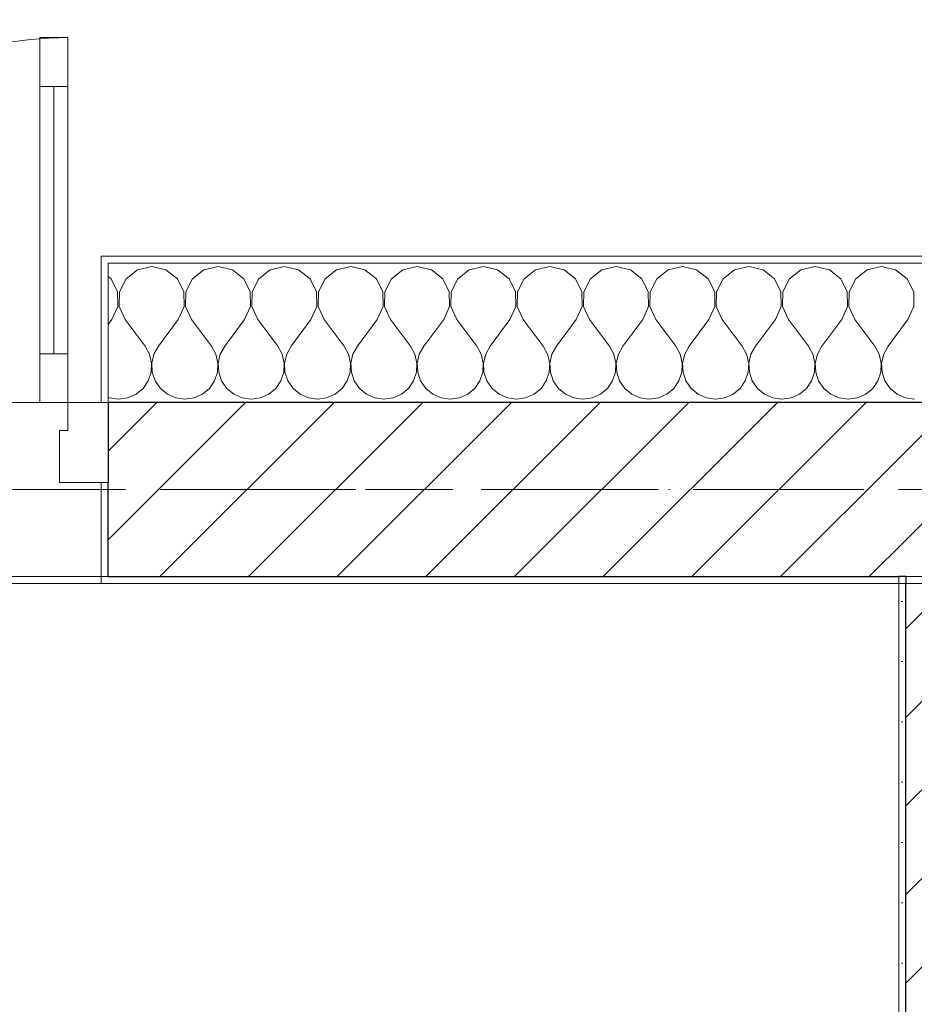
# Model space of a CAD drawing. Header units: millimetres. Extents: x -52968 to 399385, y -141133 to 110561.
# Tile 90 of 146: x 73858 to 75142, y -99782 to -98368. Entities that reach past the tile are written whole.
import ezdxf

# ---------------------------------------------------------------- set-up
doc = ezdxf.new("R2010")
doc.units = ezdxf.units.MM
for name, pattern in [('SIM-Wegliniec-21.07.2025-Parter$0$Kropki i Kreski', [360, 180, -90, 0, -90]), ('SIM-Wegliniec-21.07.2025-Parter$0$Przerywana długa', [390, 250, -140]), ('SIM-Wegliniec-21.07.2025-Parter$0$Przerywana podwójnie', [295, 125, -50, 70, -50]), ('SIM-Wegliniec-21.07.2025-Parter$0$SIM-Wegliniec-11.03.2025-Parter$0$Przerywana podwójnie', [295, 125, -50, 70, -50])]:
    doc.linetypes.add(name, pattern=pattern)
doc.layers.add('_xref', color=250, linetype='Continuous')
for name, color, linetype, lineweight in [('SIM-Wegliniec-21.07.2025-Parter$0$Nowe_A-Belki-Wieniec_Nr_pióra__69', 250, 'Continuous', 0), ('SIM-Wegliniec-21.07.2025-Parter$0$Nowe_A-Belki-Wieniec_Nr_pióra__90', 250, 'Continuous', 0), ('SIM-Wegliniec-21.07.2025-Parter$0$Nowe_A-Dach Wejście_Nr_pióra__89', 250, 'Continuous', 0), ('SIM-Wegliniec-21.07.2025-Parter$0$Nowe_A-Osi_Nr_pióra__20', 250, 'Continuous', 0), ('SIM-Wegliniec-21.07.2025-Parter$0$Nowe_A-Posadzki_Nr_pióra__89', 250, 'Continuous', 0), ('SIM-Wegliniec-21.07.2025-Parter$0$Nowe_A-Płyta-Grunt_Nr_pióra__89', 250, 'Continuous', 0), ('SIM-Wegliniec-21.07.2025-Parter$0$Nowe_A-Strefy-Parter_Nr_pióra__94', 250, 'Continuous', 0), ('SIM-Wegliniec-21.07.2025-Parter$0$Nowe_A-Strop-Wejście_Nr_pióra__89', 250, 'Continuous', 0), ('SIM-Wegliniec-21.07.2025-Parter$0$Nowe_A-Ściany-Wewnętrzne', 250, 'Continuous', 0), ('SIM-Wegliniec-21.07.2025-Parter$0$Nowe_A-Ściany-Wewnętrzne_Nr_pióra__27', 250, 'Continuous', 0), ('SIM-Wegliniec-21.07.2025-Parter$0$Nowe_A-Ściany-Wewnętrzne_Nr_pióra__47', 250, 'Continuous', 0), ('SIM-Wegliniec-21.07.2025-Parter$0$Nowe_A-Ściany-Zewnętrzne', 250, 'Continuous', 0), ('SIM-Wegliniec-21.07.2025-Parter$0$Nowe_A-Ściany-Zewnętrzne_Nr_pióra__174', 250, 'Continuous', 0), ('SIM-Wegliniec-21.07.2025-Parter$0$Nowe_A-Ściany-Zewnętrzne_Nr_pióra__27', 250, 'Continuous', 0), ('SIM-Wegliniec-21.07.2025-Parter$0$Nowe_A-Ściany-Zewnętrzne_Nr_pióra__47', 250, 'Continuous', 0), ('SIM-Wegliniec-21.07.2025-Parter$0$Nowe_A-Ściany-Zewnętrzne_Nr_pióra__67', 250, 'Continuous', 0), ('SIM-Wegliniec-21.07.2025-Parter$0$Nowe_Drzwi Archicad_Nr_pióra__23', 250, 'Continuous', 0), ('SIM-Wegliniec-21.07.2025-Parter$0$Nowe_Drzwi Archicad_Nr_pióra__27', 250, 'Continuous', 0), ('SIM-Wegliniec-21.07.2025-Parter$0$Nowe_Drzwi Archicad_Nr_pióra__3', 250, 'Continuous', 0), ('SIM-Wegliniec-21.07.2025-Parter$0$Nowe_Drzwi Archicad_Nr_pióra__47', 250, 'Continuous', 0), ('SIM-Wegliniec-21.07.2025-Parter$0$Nowe_SIM-Wegliniec-11.03.2025-Parter$0$Nowe_A-Osi_Nr_pióra__20_Nr_pióra__1', 250, 'Continuous', 0)]:
    doc.layers.add(name, color=color, linetype=linetype, lineweight=lineweight)
pattern_1 = [(45, (0, 0), (-63.63961, 63.63961), [])]
pattern_2 = [(0, (0, 0), (0, 86.60254), [0, -50]), (0, (25, 43.3), (0, 86.60254), [0, -50])]

# ---------------------------------------------------------------- blocks, each defined once
blk = doc.blocks.new('SIM-Wegliniec-21.07.2025-Parter')
at = {"layer": 'SIM-Wegliniec-21.07.2025-Parter$0$Nowe_A-Ściany-Wewnętrzne', "linetype": 'Continuous', "lineweight": 0, "true_color": 0x000000}
h = blk.add_hatch(dxfattribs=at)
h.set_pattern_fill('Tynk', color=18, style=0, pattern_type=2)
h.set_pattern_definition(pattern_2)
h.paths.add_polyline_path([(75120.1, -99177.6), (75130.1, -99177.6), (75130.1, -99167.6), (75120.1, -99167.6)])
at = {"layer": 'SIM-Wegliniec-21.07.2025-Parter$0$Nowe_A-Ściany-Wewnętrzne', "linetype": 'Continuous', "lineweight": 0}
h = blk.add_hatch(dxfattribs=at)
h.set_pattern_fill('Bloczki_ceramiczne', color=256, style=0, pattern_type=2)
h.set_pattern_definition(pattern_1)
h.paths.add_polyline_path([(75130.1, -99177.6), (75380.1, -99177.6), (75380.1, -99167.6), (75130.1, -99167.6)])
h = blk.add_hatch(dxfattribs=at)
h.set_pattern_fill('Tynk', color=256, style=0, pattern_type=2)
h.set_pattern_definition(pattern_2)
h.paths.add_polyline_path([(75130.1, -99177.6), (75120.1, -99177.6), (75120.1, -100623.5), (75130.1, -100623.5)])
h = blk.add_hatch(dxfattribs=at)
h.set_pattern_fill('Bloczki_ceramiczne', color=256, style=0, pattern_type=2)
h.set_pattern_definition(pattern_1)
h.paths.add_polyline_path([(75130.1, -100623.5), (75235.1, -100623.5), (75380.1, -100623.5), (75380.1, -99177.6), (75130.1, -99177.6)])
at = {"layer": 'SIM-Wegliniec-21.07.2025-Parter$0$Nowe_A-Ściany-Zewnętrzne', "linetype": 'Continuous', "lineweight": 0, "true_color": 0x000000}
h = blk.add_hatch(dxfattribs=at)
h.set_pattern_fill('Tynk', color=18, style=0, pattern_type=2)
h.set_pattern_definition(pattern_2)
h.paths.add_polyline_path([(73985.1, -98707.6), (73975.1, -98707.6), (73975.1, -98917.6), (73985.1, -98917.6), (73985.1, -98717.6)])
h = blk.add_hatch(dxfattribs=at)
h.set_pattern_fill('Tynk', color=18, style=0, pattern_type=2)
h.set_pattern_definition(pattern_2)
h.paths.add_polyline_path([(76205.1, -98707.6), (73985.1, -98707.6), (73985.1, -98717.6), (76205.1, -98717.6)])
at = {"layer": 'SIM-Wegliniec-21.07.2025-Parter$0$Nowe_A-Ściany-Zewnętrzne', "linetype": 'Continuous', "lineweight": 0}
h = blk.add_hatch(dxfattribs=at)
h.set_pattern_fill('Bloczki_ceramiczne', color=256, style=0, pattern_type=2)
h.set_pattern_definition(pattern_1)
h.paths.add_polyline_path([(73985.1, -98917.6), (73985.1, -99032.6), (73985.1, -99167.6), (75130.1, -99167.6), (75130.1, -98917.6)])
h = blk.add_hatch(dxfattribs=at)
h.set_pattern_fill('Bloczki_ceramiczne', color=256, style=0, pattern_type=2)
h.set_pattern_definition(pattern_1)
h.paths.add_polyline_path([(75130.1, -99167.6), (75380.1, -99167.6), (75380.1, -98917.6), (75130.1, -98917.6)])
at = {"layer": 'SIM-Wegliniec-21.07.2025-Parter$0$Nowe_A-Ściany-Zewnętrzne', "linetype": 'Continuous', "lineweight": 0, "true_color": 0x000000}
h = blk.add_hatch(dxfattribs=at)
h.set_pattern_fill('Tynk', color=18, style=0, pattern_type=2)
h.set_pattern_definition(pattern_2)
h.paths.add_polyline_path([(73975.1, -99177.6), (73985.1, -99177.6), (73985.1, -99167.6), (73985.1, -99032.6), (73975.1, -99032.6)])
h = blk.add_hatch(dxfattribs=at)
h.set_pattern_fill('Tynk', color=18, style=0, pattern_type=2)
h.set_pattern_definition(pattern_2)
h.paths.add_polyline_path([(73985.1, -99167.6), (73985.1, -99177.6), (75120.1, -99177.6), (75120.1, -99167.6)])
at = {"layer": 'SIM-Wegliniec-21.07.2025-Parter$0$Nowe_A-Belki-Wieniec_Nr_pióra__69', "linetype": 'SIM-Wegliniec-21.07.2025-Parter$0$Kropki i Kreski', "lineweight": 13}
blk.add_line((90905.1, -99042.6), (65105.1, -99042.6), dxfattribs=at)
at = {"layer": 'SIM-Wegliniec-21.07.2025-Parter$0$Nowe_A-Belki-Wieniec_Nr_pióra__90', "linetype": 'SIM-Wegliniec-21.07.2025-Parter$0$Przerywana długa', "lineweight": 13}
for p, q in [((91030.1, -98917.6), (64980.1, -98917.6)), ((75130.1, -99167.6), (72130.1, -99167.6)), ((75130.1, -101957.6), (75130.1, -99167.6))]:
    blk.add_line(p, q, dxfattribs=at)
at = {"layer": 'SIM-Wegliniec-21.07.2025-Parter$0$Nowe_A-Dach Wejście_Nr_pióra__89', "linetype": 'Continuous', "lineweight": 13, "flags": 128}
blk.add_lwpolyline([(71820.1, -98407.6), (72190.1, -98407.6), (72190.1, -98917.6), (76249.7, -98917.6), (76249.7, -97207.5), (71820.1, -97207.6)], close=True, dxfattribs=at)
at = {"layer": 'SIM-Wegliniec-21.07.2025-Parter$0$Nowe_A-Osi_Nr_pióra__20', "linetype": 'SIM-Wegliniec-21.07.2025-Parter$0$Przerywana podwójnie', "lineweight": 13}
blk.add_line((63144.7, -99042.6), (90961.9, -99042.6), dxfattribs=at)
at = {"layer": 'SIM-Wegliniec-21.07.2025-Parter$0$Nowe_A-Posadzki_Nr_pióra__89', "linetype": 'Continuous', "lineweight": 13, "flags": 128}
blk.add_lwpolyline([(72130.1, -107317.6), (83880.1, -107317.6), (83880.1, -99177.6), (72130.1, -99177.6)], close=True, dxfattribs=at)
at = {"layer": 'SIM-Wegliniec-21.07.2025-Parter$0$Nowe_A-Płyta-Grunt_Nr_pióra__89', "linetype": 'Continuous', "lineweight": 13, "flags": 128}
blk.add_lwpolyline([(65230.1, -116917.6), (90780.1, -116917.6), (90780.1, -99167.6), (65230.1, -99167.6)], close=True, dxfattribs=at)
at = {"layer": 'SIM-Wegliniec-21.07.2025-Parter$0$Nowe_A-Strefy-Parter_Nr_pióra__94', "linetype": 'Continuous', "lineweight": 13, "flags": 128}
blk.add_lwpolyline([(72140.1, -99177.6), (72140.1, -101947.6), (75120.1, -101947.6), (75120.1, -99177.6)], close=True, dxfattribs=at)
at = {"layer": 'SIM-Wegliniec-21.07.2025-Parter$0$Nowe_A-Strop-Wejście_Nr_pióra__89', "linetype": 'Continuous', "lineweight": 13, "flags": 128}
blk.add_lwpolyline([(71820.1, -97207.6), (71820.1, -98407.6), (72130.1, -98407.6), (72130.1, -98917.6), (74230.1, -98917.6), (81725.5, -98917.6), (83880.1, -98917.4), (83880.1, -98407.6), (84190.1, -98407.6), (84190.1, -97287.1), (83477.1, -97287.4), (74230.1, -97287.6), (74230.1, -95807.6), (72530.1, -95807.6), (72530.1, -97207.6)], close=True, dxfattribs=at)
at = {"layer": 'SIM-Wegliniec-21.07.2025-Parter$0$Nowe_A-Ściany-Wewnętrzne_Nr_pióra__27', "linetype": 'Continuous', "lineweight": 25}
blk.add_line((75130.1, -100623.5), (75130.1, -99177.6), dxfattribs=at)
at = {"layer": 'SIM-Wegliniec-21.07.2025-Parter$0$Nowe_A-Ściany-Wewnętrzne_Nr_pióra__47', "linetype": 'Continuous', "lineweight": 15, "flags": 128}
blk.add_lwpolyline([(75120.1, -99177.6), (75120.1, -100623.5)], dxfattribs=at)
at = {"layer": 'SIM-Wegliniec-21.07.2025-Parter$0$Nowe_A-Ściany-Zewnętrzne_Nr_pióra__174', "linetype": 'Continuous', "lineweight": 5}
for p, q in [((74027.2, -98727), (74010.7, -98739.8)), ((74047.6, -98722.4), (74027.2, -98727)), ((74068, -98727), (74047.6, -98722.4)), ((74084.5, -98739.8), (74068, -98727)), ((74122.5, -98727), (74106, -98739.8)), ((74142.9, -98722.4), (74122.5, -98727)), ((74163.3, -98727), (74142.9, -98722.4)), ((74179.7, -98739.8), (74163.3, -98727)), ((74217.7, -98727), (74201.2, -98739.8)), ((74238.1, -98722.4), (74217.7, -98727)), ((74258.5, -98727), (74238.1, -98722.4)), ((74275, -98739.8), (74258.5, -98727)), ((74312.9, -98727), (74296.5, -98739.8)), ((74333.3, -98722.4), (74312.9, -98727)), ((74353.7, -98727), (74333.3, -98722.4)), ((74370.2, -98739.8), (74353.7, -98727)), ((74408.2, -98727), (74391.7, -98739.8)), ((74428.6, -98722.4), (74408.2, -98727)), ((74449, -98727), (74428.6, -98722.4)), ((74465.4, -98739.8), (74449, -98727)), ((74503.4, -98727), (74486.9, -98739.8)), ((74523.8, -98722.4), (74503.4, -98727)), ((74544.2, -98727), (74523.8, -98722.4)), ((74560.7, -98739.8), (74544.2, -98727)), ((74598.6, -98727), (74582.2, -98739.8)), ((74619, -98722.4), (74598.6, -98727)), ((74639.5, -98727), (74619, -98722.4)), ((74655.9, -98739.8), (74639.5, -98727)), ((74693.9, -98727), (74677.4, -98739.8)), ((74714.3, -98722.4), (74693.9, -98727)), ((74734.7, -98727), (74714.3, -98722.4)), ((74751.2, -98739.8), (74734.7, -98727)), ((74789.1, -98727), (74772.6, -98739.8)), ((74809.5, -98722.4), (74789.1, -98727)), ((74829.9, -98727), (74809.5, -98722.4)), ((74846.4, -98739.8), (74829.9, -98727)), ((74884.4, -98727), (74867.9, -98739.8)), ((74904.8, -98722.4), (74884.4, -98727)), ((74925.2, -98727), (74904.8, -98722.4)), ((74941.6, -98739.8), (74925.2, -98727)), ((74979.6, -98727), (74963.1, -98739.8)), ((75000, -98722.4), (74979.6, -98727)), ((75020.4, -98727), (75000, -98722.4)), ((75036.9, -98739.8), (75020.4, -98727)), ((75074.8, -98727), (75058.4, -98739.8)), ((75095.2, -98722.4), (75074.8, -98727)), ((75115.6, -98727), (75095.2, -98722.4)), ((75132.1, -98739.8), (75115.6, -98727)), ((73989.3, -98739.8), (73985.1, -98736.6)), ((73998.6, -98758.6), (73989.3, -98739.8)), ((74010.7, -98739.8), (74001.4, -98758.6)), ((74093.8, -98758.6), (74084.5, -98739.8)), ((74106, -98739.8), (74096.6, -98758.6)), ((74189.1, -98758.6), (74179.7, -98739.8)), ((74201.2, -98739.8), (74191.9, -98758.6)), ((74284.3, -98758.6), (74275, -98739.8)), ((74296.5, -98739.8), (74287.1, -98758.6)), ((74379.6, -98758.6), (74370.2, -98739.8)), ((74391.7, -98739.8), (74382.3, -98758.6)), ((74474.8, -98758.6), (74465.4, -98739.8)), ((74486.9, -98739.8), (74477.6, -98758.6)), ((74570, -98758.6), (74560.7, -98739.8)), ((74582.2, -98739.8), (74572.8, -98758.6)), ((74665.3, -98758.6), (74655.9, -98739.8)), ((74677.4, -98739.8), (74668.1, -98758.6)), ((74760.5, -98758.6), (74751.2, -98739.8)), ((74772.6, -98739.8), (74763.3, -98758.6)), ((74855.8, -98758.6), (74846.4, -98739.8)), ((74867.9, -98739.8), (74858.5, -98758.6)), ((74951, -98758.6), (74941.6, -98739.8)), ((74963.1, -98739.8), (74953.8, -98758.6)), ((75046.2, -98758.6), (75036.9, -98739.8)), ((75058.4, -98739.8), (75049, -98758.6)), ((75141.5, -98758.6), (75132.1, -98739.8)), ((73999, -98779.5), (73998.6, -98758.6)), ((74001.4, -98758.6), (74001, -98779.5)), ((74094.3, -98779.5), (74093.8, -98758.6)), ((74096.6, -98758.6), (74096.2, -98779.5)), ((74189.5, -98779.5), (74189.1, -98758.6)), ((74191.9, -98758.6), (74191.4, -98779.5)), ((74284.8, -98779.5), (74284.3, -98758.6)), ((74287.1, -98758.6), (74286.7, -98779.5)), ((74380, -98779.5), (74379.6, -98758.6)), ((74382.3, -98758.6), (74381.9, -98779.5)), ((74475.2, -98779.5), (74474.8, -98758.6)), ((74477.6, -98758.6), (74477.1, -98779.5)), ((74570.5, -98779.5), (74570, -98758.6)), ((74572.8, -98758.6), (74572.4, -98779.5)), ((74665.7, -98779.5), (74665.3, -98758.6)), ((74668.1, -98758.6), (74667.6, -98779.5)), ((74760.9, -98779.5), (74760.5, -98758.6)), ((74763.3, -98758.6), (74762.9, -98779.5)), ((74856.2, -98779.5), (74855.8, -98758.6)), ((74858.5, -98758.6), (74858.1, -98779.5)), ((74951.4, -98779.5), (74951, -98758.6)), ((74953.8, -98758.6), (74953.3, -98779.5)), ((75046.7, -98779.5), (75046.2, -98758.6)), ((75049, -98758.6), (75048.6, -98779.5)), ((75141.9, -98779.5), (75141.5, -98758.6)), ((73990.5, -98798.5), (73999, -98779.5)), ((74001, -98779.5), (74009.5, -98798.5)), ((74085.7, -98798.5), (74094.3, -98779.5)), ((74096.2, -98779.5), (74104.8, -98798.5)), ((74181, -98798.5), (74189.5, -98779.5)), ((74191.4, -98779.5), (74200, -98798.5)), ((74276.2, -98798.5), (74284.8, -98779.5)), ((74286.7, -98779.5), (74295.2, -98798.5)), ((74371.4, -98798.5), (74380, -98779.5)), ((74381.9, -98779.5), (74390.5, -98798.5)), ((74466.7, -98798.5), (74475.2, -98779.5)), ((74477.1, -98779.5), (74485.7, -98798.5)), ((74561.9, -98798.5), (74570.5, -98779.5)), ((74572.4, -98779.5), (74581, -98798.5)), ((74657.1, -98798.5), (74665.7, -98779.5)), ((74667.6, -98779.5), (74676.2, -98798.5)), ((74752.4, -98798.5), (74760.9, -98779.5)), ((74762.9, -98779.5), (74771.4, -98798.5)), ((74847.6, -98798.5), (74856.2, -98779.5)), ((74858.1, -98779.5), (74866.7, -98798.5)), ((74942.9, -98798.5), (74951.4, -98779.5)), ((74953.3, -98779.5), (74961.9, -98798.5)), ((75038.1, -98798.5), (75046.7, -98779.5)), ((75048.6, -98779.5), (75057.1, -98798.5)), ((75133.3, -98798.5), (75141.9, -98779.5)), ((73990.5, -98798.5), (73985.1, -98805.8)), ((74009.5, -98798.5), (74038.1, -98836.6)), ((74085.7, -98798.5), (74057.1, -98836.6)), ((74104.8, -98798.5), (74133.3, -98836.6)), ((74181, -98798.5), (74152.4, -98836.6)), ((74200, -98798.5), (74228.6, -98836.6)), ((74276.2, -98798.5), (74247.6, -98836.6)), ((74295.2, -98798.5), (74323.8, -98836.6)), ((74371.4, -98798.5), (74342.9, -98836.6)), ((74390.5, -98798.5), (74419, -98836.6)), ((74466.7, -98798.5), (74438.1, -98836.6)), ((74485.7, -98798.5), (74514.3, -98836.6)), ((74561.9, -98798.5), (74533.3, -98836.6)), ((74581, -98798.5), (74609.5, -98836.6)), ((74657.1, -98798.5), (74628.6, -98836.6)), ((74676.2, -98798.5), (74704.8, -98836.6)), ((74752.4, -98798.5), (74723.8, -98836.6)), ((74771.4, -98798.5), (74800, -98836.6)), ((74847.6, -98798.5), (74819, -98836.6)), ((74866.7, -98798.5), (74895.2, -98836.6)), ((74942.9, -98798.5), (74914.3, -98836.6)), ((74961.9, -98798.5), (74990.5, -98836.6)), ((75038.1, -98798.5), (75009.5, -98836.6)), ((75057.1, -98798.5), (75085.7, -98836.6)), ((75133.3, -98798.5), (75104.8, -98836.6)), ((74044.5, -98848.1), (74038.1, -98836.6)), ((74047.4, -98860.9), (74044.5, -98848.1)), ((74050.8, -98848.1), (74047.8, -98860.9)), ((74057.1, -98836.6), (74050.8, -98848.1)), ((74139.7, -98848.1), (74133.3, -98836.6)), ((74142.7, -98860.9), (74139.7, -98848.1)), ((74146, -98848.1), (74143, -98860.9)), ((74152.4, -98836.6), (74146, -98848.1)), ((74234.9, -98848.1), (74228.6, -98836.6)), ((74237.9, -98860.9), (74234.9, -98848.1)), ((74241.3, -98848.1), (74238.3, -98860.9)), ((74247.6, -98836.6), (74241.3, -98848.1)), ((74330.2, -98848.1), (74323.8, -98836.6)), ((74333.1, -98860.9), (74330.2, -98848.1)), ((74336.5, -98848.1), (74333.5, -98860.9)), ((74342.9, -98836.6), (74336.5, -98848.1)), ((74425.4, -98848.1), (74419, -98836.6)), ((74428.4, -98860.9), (74425.4, -98848.1)), ((74431.7, -98848.1), (74428.8, -98860.9)), ((74438.1, -98836.6), (74431.7, -98848.1)), ((74520.6, -98848.1), (74514.3, -98836.6)), ((74523.6, -98860.9), (74520.6, -98848.1)), ((74527, -98848.1), (74524, -98860.9)), ((74533.3, -98836.6), (74527, -98848.1)), ((74615.9, -98848.1), (74609.5, -98836.6)), ((74618.9, -98860.9), (74615.9, -98848.1)), ((74622.2, -98848.1), (74619.2, -98860.9)), ((74628.6, -98836.6), (74622.2, -98848.1)), ((74711.1, -98848.1), (74704.8, -98836.6)), ((74714.1, -98860.9), (74711.1, -98848.1)), ((74717.5, -98848.1), (74714.5, -98860.9)), ((74723.8, -98836.6), (74717.5, -98848.1)), ((74806.4, -98848.1), (74800, -98836.6)), ((74809.3, -98860.9), (74806.4, -98848.1)), ((74812.7, -98848.1), (74809.7, -98860.9)), ((74819, -98836.6), (74812.7, -98848.1)), ((74901.6, -98848.1), (74895.2, -98836.6)), ((74904.6, -98860.9), (74901.6, -98848.1)), ((74907.9, -98848.1), (74905, -98860.9)), ((74914.3, -98836.6), (74907.9, -98848.1)), ((74996.8, -98848.1), (74990.5, -98836.6)), ((74999.8, -98860.9), (74996.8, -98848.1)), ((75003.2, -98848.1), (75000.2, -98860.9)), ((75009.5, -98836.6), (75003.2, -98848.1)), ((75092.1, -98848.1), (75085.7, -98836.6)), ((75095, -98860.9), (75092.1, -98848.1)), ((75098.4, -98848.1), (75095.4, -98860.9)), ((75104.8, -98836.6), (75098.4, -98848.1)), ((74046.8, -98874.1), (74047.4, -98860.9)), ((74047.8, -98860.9), (74048.4, -98874.1)), ((74142, -98874.1), (74142.7, -98860.9)), ((74143, -98860.9), (74143.7, -98874.1)), ((74237.3, -98874.1), (74237.9, -98860.9)), ((74238.3, -98860.9), (74238.9, -98874.1)), ((74332.5, -98874.1), (74333.1, -98860.9)), ((74333.5, -98860.9), (74334.2, -98874.1)), ((74427.7, -98874.1), (74428.4, -98860.9)), ((74428.8, -98860.9), (74429.4, -98874.1)), ((74523, -98874.1), (74523.6, -98860.9)), ((74524, -98860.9), (74524.6, -98874.1)), ((74618.2, -98874.1), (74618.9, -98860.9)), ((74619.2, -98860.9), (74619.9, -98874.1)), ((74713.5, -98874.1), (74714.1, -98860.9)), ((74714.5, -98860.9), (74715.1, -98874.1)), ((74808.7, -98874.1), (74809.3, -98860.9)), ((74809.7, -98860.9), (74810.4, -98874.1)), ((74903.9, -98874.1), (74904.6, -98860.9)), ((74905, -98860.9), (74905.6, -98874.1)), ((74999.2, -98874.1), (74999.8, -98860.9)), ((75000.2, -98860.9), (75000.8, -98874.1)), ((75094.4, -98874.1), (75095, -98860.9)), ((75095.4, -98860.9), (75096.1, -98874.1)), ((74042.6, -98886.5), (74046.8, -98874.1)), ((74048.4, -98874.1), (74052.6, -98886.5)), ((74137.8, -98886.5), (74142, -98874.1)), ((74143.7, -98874.1), (74147.9, -98886.5)), ((74233.1, -98886.5), (74237.3, -98874.1)), ((74238.9, -98874.1), (74243.1, -98886.5)), ((74328.3, -98886.5), (74332.5, -98874.1)), ((74334.2, -98874.1), (74338.4, -98886.5)), ((74423.5, -98886.5), (74427.7, -98874.1)), ((74429.4, -98874.1), (74433.6, -98886.5)), ((74518.8, -98886.5), (74523, -98874.1)), ((74524.6, -98874.1), (74528.8, -98886.5)), ((74614, -98886.5), (74618.2, -98874.1)), ((74619.9, -98874.1), (74624.1, -98886.5)), ((74709.3, -98886.5), (74713.5, -98874.1)), ((74715.1, -98874.1), (74719.3, -98886.5)), ((74804.5, -98886.5), (74808.7, -98874.1)), ((74810.4, -98874.1), (74814.6, -98886.5)), ((74899.7, -98886.5), (74903.9, -98874.1)), ((74905.6, -98874.1), (74909.8, -98886.5)), ((74995, -98886.5), (74999.2, -98874.1)), ((75000.8, -98874.1), (75005, -98886.5)), ((75090.2, -98886.5), (75094.4, -98874.1)), ((75096.1, -98874.1), (75100.3, -98886.5)), ((74035.2, -98897.3), (74042.6, -98886.5)), ((74052.6, -98886.5), (74060.1, -98897.3)), ((74130.4, -98897.3), (74137.8, -98886.5)), ((74147.9, -98886.5), (74155.3, -98897.3)), ((74225.6, -98897.3), (74233.1, -98886.5)), ((74243.1, -98886.5), (74250.6, -98897.3)), ((74320.9, -98897.3), (74328.3, -98886.5)), ((74338.4, -98886.5), (74345.8, -98897.3)), ((74416.1, -98897.3), (74423.5, -98886.5)), ((74433.6, -98886.5), (74441, -98897.3)), ((74511.3, -98897.3), (74518.8, -98886.5)), ((74528.8, -98886.5), (74536.3, -98897.3)), ((74606.6, -98897.3), (74614, -98886.5)), ((74624.1, -98886.5), (74631.5, -98897.3)), ((74701.8, -98897.3), (74709.3, -98886.5)), ((74719.3, -98886.5), (74726.8, -98897.3)), ((74797.1, -98897.3), (74804.5, -98886.5)), ((74814.6, -98886.5), (74822, -98897.3)), ((74892.3, -98897.3), (74899.7, -98886.5)), ((74909.8, -98886.5), (74917.2, -98897.3)), ((74987.5, -98897.3), (74995, -98886.5)), ((75005, -98886.5), (75012.5, -98897.3)), ((75082.8, -98897.3), (75090.2, -98886.5)), ((75100.3, -98886.5), (75107.7, -98897.3)), ((74013, -98911), (74025, -98905.7)), ((74025, -98905.7), (74035.2, -98897.3)), ((74060.1, -98897.3), (74070.2, -98905.7)), ((74070.2, -98905.7), (74082.2, -98911)), ((74108.3, -98911), (74120.3, -98905.7)), ((74120.3, -98905.7), (74130.4, -98897.3)), ((74155.3, -98897.3), (74165.4, -98905.7)), ((74165.4, -98905.7), (74177.5, -98911)), ((74203.5, -98911), (74215.5, -98905.7)), ((74215.5, -98905.7), (74225.6, -98897.3)), ((74250.6, -98897.3), (74260.7, -98905.7)), ((74260.7, -98905.7), (74272.7, -98911)), ((74298.7, -98911), (74310.7, -98905.7)), ((74310.7, -98905.7), (74320.9, -98897.3)), ((74345.8, -98897.3), (74355.9, -98905.7)), ((74355.9, -98905.7), (74367.9, -98911)), ((74394, -98911), (74406, -98905.7)), ((74406, -98905.7), (74416.1, -98897.3)), ((74441, -98897.3), (74451.2, -98905.7)), ((74451.2, -98905.7), (74463.2, -98911)), ((74489.2, -98911), (74501.2, -98905.7)), ((74501.2, -98905.7), (74511.3, -98897.3)), ((74536.3, -98897.3), (74546.4, -98905.7)), ((74546.4, -98905.7), (74558.4, -98911)), ((74584.4, -98911), (74596.5, -98905.7)), ((74596.5, -98905.7), (74606.6, -98897.3)), ((74631.5, -98897.3), (74641.6, -98905.7)), ((74641.6, -98905.7), (74653.7, -98911)), ((74679.7, -98911), (74691.7, -98905.7)), ((74691.7, -98905.7), (74701.8, -98897.3)), ((74726.8, -98897.3), (74736.9, -98905.7)), ((74736.9, -98905.7), (74748.9, -98911)), ((74774.9, -98911), (74786.9, -98905.7)), ((74786.9, -98905.7), (74797.1, -98897.3)), ((74822, -98897.3), (74832.1, -98905.7)), ((74832.1, -98905.7), (74844.1, -98911)), ((74870.2, -98911), (74882.2, -98905.7)), ((74882.2, -98905.7), (74892.3, -98897.3)), ((74917.2, -98897.3), (74927.3, -98905.7)), ((74927.3, -98905.7), (74939.4, -98911)), ((74965.4, -98911), (74977.4, -98905.7)), ((74977.4, -98905.7), (74987.5, -98897.3)), ((75012.5, -98897.3), (75022.6, -98905.7)), ((75022.6, -98905.7), (75034.6, -98911)), ((75060.6, -98911), (75072.7, -98905.7)), ((75072.7, -98905.7), (75082.8, -98897.3)), ((75107.7, -98897.3), (75117.8, -98905.7)), ((75117.8, -98905.7), (75129.8, -98911)), ((73985.1, -98910.2), (73987, -98911)), ((73987, -98911), (74000, -98912.8)), ((74000, -98912.8), (74013, -98911)), ((74082.2, -98911), (74095.2, -98912.8)), ((74095.2, -98912.8), (74108.3, -98911)), ((74177.5, -98911), (74190.5, -98912.8)), ((74190.5, -98912.8), (74203.5, -98911)), ((74272.7, -98911), (74285.7, -98912.8)), ((74285.7, -98912.8), (74298.7, -98911)), ((74367.9, -98911), (74381, -98912.8)), ((74381, -98912.8), (74394, -98911)), ((74463.2, -98911), (74476.2, -98912.8)), ((74476.2, -98912.8), (74489.2, -98911)), ((74558.4, -98911), (74571.4, -98912.8)), ((74571.4, -98912.8), (74584.4, -98911)), ((74653.7, -98911), (74666.7, -98912.8)), ((74666.7, -98912.8), (74679.7, -98911)), ((74748.9, -98911), (74761.9, -98912.8)), ((74761.9, -98912.8), (74774.9, -98911)), ((74844.1, -98911), (74857.1, -98912.8)), ((74857.1, -98912.8), (74870.2, -98911)), ((74939.4, -98911), (74952.4, -98912.8)), ((74952.4, -98912.8), (74965.4, -98911)), ((75034.6, -98911), (75047.6, -98912.8)), ((75047.6, -98912.8), (75060.6, -98911)), ((75129.8, -98911), (75142.9, -98912.8))]:
    blk.add_line(p, q, dxfattribs=at)
at = {"layer": 'SIM-Wegliniec-21.07.2025-Parter$0$Nowe_A-Ściany-Zewnętrzne_Nr_pióra__27', "linetype": 'Continuous', "lineweight": 25}
for p, q in [((75130.1, -98917.6), (73985.1, -98917.6)), ((73985.1, -98917.6), (73985.1, -99032.6)), ((75380.1, -98917.6), (75130.1, -98917.6)), ((73985.1, -99167.6), (73985.1, -99032.6)), ((73985.1, -99167.6), (75120.1, -99167.6)), ((75130.1, -99167.6), (75120.1, -99167.6)), ((75130.1, -99167.6), (75120.1, -99167.6)), ((75130.1, -99167.6), (75130.1, -99177.6))]:
    blk.add_line(p, q, dxfattribs=at)
at = {"layer": 'SIM-Wegliniec-21.07.2025-Parter$0$Nowe_A-Ściany-Zewnętrzne_Nr_pióra__47', "linetype": 'Continuous', "lineweight": 15}
for p, q in [((73975.1, -98917.6), (73975.1, -98707.6)), ((73985.1, -98707.6), (73975.1, -98707.6)), ((73985.1, -98917.6), (73975.1, -98917.6)), ((73975.1, -99032.6), (73975.1, -99177.6)), ((73985.1, -99032.6), (73975.1, -99032.6)), ((75120.1, -99167.6), (75120.1, -99177.6)), ((75120.1, -99167.6), (75120.1, -99177.6)), ((73985.1, -99177.6), (73975.1, -99177.6))]:
    blk.add_line(p, q, dxfattribs=at)
at = {"layer": 'SIM-Wegliniec-21.07.2025-Parter$0$Nowe_A-Ściany-Zewnętrzne_Nr_pióra__47', "linetype": 'Continuous', "lineweight": 15, "flags": 128}
for points in [[(76205.1, -98707.6), (73985.1, -98707.6)], [(73985.1, -99177.6), (75120.1, -99177.6)]]:
    blk.add_lwpolyline(points, dxfattribs=at)
at = {"layer": 'SIM-Wegliniec-21.07.2025-Parter$0$Nowe_A-Ściany-Zewnętrzne_Nr_pióra__67', "linetype": 'Continuous', "lineweight": 13}
for p, q in [((76205.1, -98717.6), (73985.1, -98717.6)), ((73985.1, -98717.6), (73985.1, -98917.6))]:
    blk.add_line(p, q, dxfattribs=at)
at = {"layer": 'SIM-Wegliniec-21.07.2025-Parter$0$Nowe_Drzwi Archicad_Nr_pióra__23', "linetype": 'Continuous', "lineweight": 15}
for p, q in [((73927.1, -98957.6), (73927.1, -98917.6)), ((73927.1, -98917.6), (73985.1, -98917.6)), ((73985.1, -98917.6), (73985.1, -99032.6)), ((73915.1, -99032.6), (73915.1, -98957.6)), ((73915.1, -98957.6), (73927.1, -98957.6)), ((73985.1, -99032.6), (73915.1, -99032.6))]:
    blk.add_line(p, q, dxfattribs=at)
at = {"layer": 'SIM-Wegliniec-21.07.2025-Parter$0$Nowe_Drzwi Archicad_Nr_pióra__27', "linetype": 'Continuous', "lineweight": 25}
blk.add_line((73985.1, -98917.6), (73985.1, -99032.6), dxfattribs=at)
blk.add_line((73985.1, -98917.6), (73985.1, -99032.6), dxfattribs=at)
at = {"layer": 'SIM-Wegliniec-21.07.2025-Parter$0$Nowe_Drzwi Archicad_Nr_pióra__3', "linetype": 'Continuous', "lineweight": 13}
for p, q in [((73887.1, -98463.6), (73887.1, -98393.6)), ((73887.1, -98393.6), (73927.1, -98393.6)), ((73927.1, -98393.6), (73927.1, -98463.6)), ((73887.1, -98847.6), (73887.1, -98463.6)), ((73887.1, -98463.6), (73907.1, -98463.6)), ((73927.1, -98463.6), (73887.1, -98463.6)), ((73907.1, -98847.6), (73907.1, -98463.6)), ((73907.1, -98463.6), (73927.1, -98463.6)), ((73907.1, -98463.6), (73907.1, -98847.6)), ((73907.1, -98463.6), (73907.1, -98847.6)), ((73927.1, -98463.6), (73927.1, -98847.6)), ((73907.1, -98847.6), (73887.1, -98847.6)), ((73887.1, -98917.6), (73887.1, -98847.6)), ((73887.1, -98847.6), (73927.1, -98847.6)), ((73927.1, -98847.6), (73907.1, -98847.6)), ((73927.1, -98847.6), (73927.1, -98917.6)), ((73927.1, -98917.6), (73887.1, -98917.6))]:
    blk.add_line(p, q, dxfattribs=at)
blk.add_arc((73927.1, -98917.6), 524, 90, 180, dxfattribs=at)
at = {"layer": 'SIM-Wegliniec-21.07.2025-Parter$0$Nowe_Drzwi Archicad_Nr_pióra__47', "linetype": 'Continuous', "lineweight": 15}
for p, q in [((73985.1, -98707.6), (73975.1, -98707.6)), ((73975.1, -98917.6), (73975.1, -98707.6)), ((73975.1, -99032.6), (73975.1, -99177.6)), ((73985.1, -99177.6), (73975.1, -99177.6))]:
    blk.add_line(p, q, dxfattribs=at)
at = {"layer": 'SIM-Wegliniec-21.07.2025-Parter$0$Nowe_SIM-Wegliniec-11.03.2025-Parter$0$Nowe_A-Osi_Nr_pióra__20_Nr_pióra__1', "linetype": 'SIM-Wegliniec-21.07.2025-Parter$0$SIM-Wegliniec-11.03.2025-Parter$0$Przerywana podwójnie', "lineweight": 13}
blk.add_line((63144.7, -99042.6), (90961.9, -99042.6), dxfattribs=at)

msp = doc.modelspace()

# ---------------------------------------------------------------- block references
at = {"layer": '_xref'}
msp.add_blockref('SIM-Wegliniec-21.07.2025-Parter', (0, 0), dxfattribs=at)

doc.saveas('drawing.dxf')
